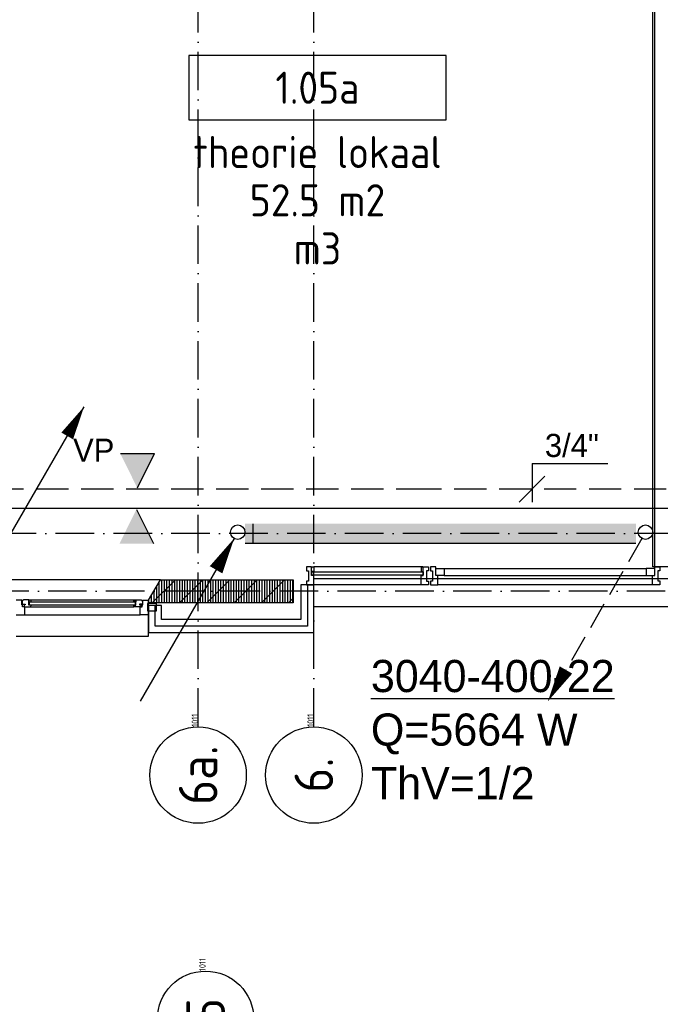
# Model space of a CAD drawing. Extents: x -41378 to 114803, y -24080 to 82188.
# Tile 111 of 137: x 72003 to 76986, y 41415 to 49073. Entities that reach past the tile are written whole.
import ezdxf
from ezdxf.enums import TextEntityAlignment as Align

# ---------------------------------------------------------------- set-up
doc = ezdxf.new("R2010")
doc.units = 0
doc.header["$LTSCALE"] = 50
for name, pattern in [('2322107', [2000, 1000, 1000]), ('2322108', [7, 5, -2]), ('DASHDOT', [9, 6, -1.5, 0, -1.5])]:
    doc.linetypes.add(name, pattern=pattern)
doc.layers.get('0').update_dxf_attribs({"linetype": 'CONTINUOUS'})
for name, color, linetype in [('AL$7----_STRAMIEN', 1, 'DASHDOT'), ('AL21----_BUITENWAND', 4, 'CONTINUOUS'), ('AL22----_BINNENWAND', 7, 'CONTINUOUS'), ('AL28----_KONSTRUKTIE', 3, 'CONTINUOUS'), ('AL31----_BUITENKOZ', 7, 'CONTINUOUS'), ('ALN-----_BLOCKNAAM', 2, 'CONTINUOUS'), ('ALXA1---_RASTER50', 12, 'CONTINUOUS'), ('ALXA3---_VOLZWART', 14, 'CONTINUOUS'), ('ALXAB---_PREFABBETON', 1, 'CONTINUOUS'), ('ALXOU---_GLAS', 7, 'CONTINUOUS'), ('GEBOUWLABEL', 4, 'CONTINUOUS'), ('INHOUD', 7, 'CONTINUOUS'), ('OMSCHRIJVING', 7, 'CONTINUOUS'), ('OPPERVLAK', 7, 'CONTINUOUS'), ('VOLGNUMMER', 7, 'CONTINUOUS'), ('WI561---', 1, 'CONTINUOUS'), ('WL561---', 4, 'CONTINUOUS'), ('WL561---_AANVOER', 4, 'CONTINUOUS'), ('WL561---_RETOUR', 4, 'CONTINUOUS'), ('WL570---', 3, 'CONTINUOUS'), ('WM561---', 1, 'CONTINUOUS')]:
    doc.layers.add(name, color=color, linetype=linetype)
doc.layers.get('0').freeze()
doc.styles.add('BURO-018', font='BUROFONT.shx', dxfattribs={"height": 90})
doc.styles.add('BURO-025', font='BUROFONT.shx', dxfattribs={"height": 250})
doc.styles.get("Standard").update_dxf_attribs({"font": 'ISOCP'})

# ---------------------------------------------------------------- blocks, each defined once
blk = doc.blocks.new('1011')
at = {"layer": 'AL$7----_STRAMIEN', "color": 7, "linetype": 'CONTINUOUS'}
blk.add_circle((-750, 0), 750, dxfattribs=at)
at = {"layer": 'ALN-----_BLOCKNAAM', "linetype": 'CONTINUOUS'}
blk.add_text('1011', height=100, dxfattribs=at).set_placement((0, 0))
blk = doc.blocks.new('LDV1107')
at = {"color": 0, "linetype": 'CONTINUOUS'}
blk.add_line((0.25, 0.433), (6.75, 11.691), dxfattribs=at)
blk.add_lwpolyline([(6.75, 11.691, 0, 1, 0), (5.5, 9.526, 1, 1, 0)], format="xyseb", dxfattribs=at)
blk.add_circle((0, 0), 0.5, dxfattribs=at)
blk = doc.blocks.new('CVRINFO2')
at = {"color": 0, "linetype": 'CONTINUOUS', "style": 'BURO-025'}
for tag, p in [('CV_TEXT125', (0, 0)), ('CV_TEXT225', (0, -4.167)), ('CV_TEXT325', (0, -8.333)), ('CV_TEXT425', (0, -12.5))]:
    blk.add_attdef(tag, p, '', height=2.5, dxfattribs=at)
blk = doc.blocks.new('LDV4107')
at = {"color": 0, "linetype": 'CONTINUOUS'}
blk.add_line((-0.25, -0.433), (-6.75, -11.691), dxfattribs=at)
blk.add_lwpolyline([(-0.25, -0.433, 0, 1, 0), (-1.5, -2.598, 1, 1, 0)], format="xyseb", dxfattribs=at)
blk.add_circle((0, 0), 0.5, dxfattribs=at)
blk = doc.blocks.new('*U319', base_point=(75988.6, 45421.8))
at = {"color": 0, "linetype": 'CONTINUOUS'}
for p, q in [((75988.6, 45621.8), (75988.6, 45321.8)), ((75988.6, 45621.8), (76578.6, 45621.8)), ((76088.6, 45521.8), (75888.6, 45321.8))]:
    blk.add_line(p, q, dxfattribs=at)
at = {"color": 0, "linetype": 'CONTINUOUS', "style": 'BURO-018'}
blk.add_text('3/4"', height=180, dxfattribs=at).set_placement((76088.6, 45671.8))
blk = doc.blocks.new('GEBOUWLABEL')
at = {"layer": 'VOLGNUMMER'}
blk.add_lwpolyline([(-4, -1), (4, -1), (4, 1), (-4, 1)], close=True, dxfattribs=at)
at = {"color": 0, "linetype": 'BYBLOCK', "flags": 1}
for tag, p in [('OPPERVLAKTESOORT', (0.5, 8)), ('TERREIN', (0.5, 6.5)), ('GEBOUW', (0.5, 5)), ('GEBRUIKSFUNCTIE', (0.5, 3.5)), ('BOUWLAAG', (0.5, 2))]:
    blk.add_attdef(tag, text='', height=1, dxfattribs=at).set_placement(p, align=Align.MIDDLE_CENTER)
blk = doc.blocks.new('LDV2108')
at = {"color": 0, "linetype": 'CONTINUOUS'}
for p, q in [((-0.25, -0.433), (-1.187, -2.057)), ((-1.562, -2.706), (-2.5, -4.33)), ((-2.875, -4.98), (-3.812, -6.603)), ((-4.187, -7.253), (-5.125, -8.877)), ((-5.5, -9.526), (-6.437, -11.15))]:
    blk.add_line(p, q, dxfattribs=at)
blk.add_lwpolyline([(-6.75, -11.691, 0, 1, 0), (-5.5, -9.526, 1, 1, 0)], format="xyseb", dxfattribs=at)
blk.add_circle((0, 0), 0.5, dxfattribs=at)

msp = doc.modelspace()

# ---------------------------------------------------------------- hatches: boundary and pattern name
at = {"layer": 'WL561---'}
msp.add_hatch(color=256, dxfattribs=at).paths.add_polyline_path([(76796.9, 45002.3), (76796.9, 45152.3), (73756.9, 45152.3), (73756.9, 45002.3)])
at = {"layer": 'WL570---'}
h = msp.add_hatch(color=1, dxfattribs=at)
h.paths.add_polyline_path([(72786.3, 45698.1), (72917.1, 45433.2), (72917.1, 45698.1)])
h.paths.add_polyline_path([(72917.1, 45698.1), (72917.1, 45433.2), (72919.7, 45433.2), (73050.5, 45698.1)])
h = msp.add_hatch(color=1, dxfattribs=at)
h.paths.add_polyline_path([(72779.6, 44998.1), (72910.4, 45263), (72910.4, 44998.1)])
h.paths.add_polyline_path([(72910.4, 44998.1), (72910.4, 45263), (72912.9, 45263), (73043.8, 44998.1)])

# ---------------------------------------------------------------- linework, layer by layer
at = {"layer": 'AL$7----_STRAMIEN', "color": 1}
for p, q in [((112191.2, 45077.3), (-30903.4, 45077.3)), ((112582.7, 44627.3), (-30110.1, 44627.3))]:
    msp.add_line(p, q, dxfattribs=at)
for points in [[(73391, 43573), (73391, 56474.5)], [(74291, 43573), (74291, 56400.5)]]:
    msp.add_lwpolyline(points, dxfattribs=at)
at = {"layer": 'AL21----_BUITENWAND', "color": 8}
for p, q in [((74291, 44507.3), (74291, 44727.3)), ((74291, 44727.3), (106691, 44727.3)), ((74191, 44678.3), (74191, 44407.3)), ((74291, 44678.3), (74191, 44678.3)), ((74291, 44307.3), (74291, 44678.3)), ((73106, 44517.3), (73006, 44517.3)), ((73006, 44517.3), (73006, 44307.3)), ((73106, 44407.3), (73106, 44517.3)), ((106691, 44507.3), (74291, 44507.3)), ((74191, 44407.3), (73106, 44407.3)), ((73006, 44307.3), (74291, 44307.3))]:
    msp.add_line(p, q, dxfattribs=at)
at = {"layer": 'AL22----_BINNENWAND', "color": 8}
msp.add_lwpolyline([(76928.5, 44817.3), (76928.5, 54734.6), (77053.5, 54734.6), (77053.5, 44817.3)], close=True, dxfattribs=at)
msp.add_lwpolyline([(76943.5, 44817.3), (76943.5, 54734.6)], dxfattribs=at)
at = {"layer": 'AL28----_KONSTRUKTIE', "color": 8, "linetype": 'CONTINUOUS'}
for p, q in [((73006, 44557.3), (73098.4, 44717.3)), ((73098.4, 44717.3), (74131, 44717.3)), ((74131, 44717.3), (74131, 44537.3)), ((73006, 44537.3), (73006, 44557.3)), ((74131, 44537.3), (73006, 44537.3))]:
    msp.add_line(p, q, dxfattribs=at)
at = {"layer": 'AL31----_BUITENKOZ', "color": 8, "linetype": 'CONTINUOUS'}
for p, q in [((74274, 44817.3), (74235, 44817.3)), ((74235, 44817.3), (74235, 44811.3)), ((74235, 44811.3), (74235, 44797.3)), ((74274, 44750.3), (74274, 44817.3)), ((74274, 44780.3), (74274, 44812.3)), ((74274, 44812.3), (74279, 44812.3)), ((74279, 44812.3), (74279, 44817.3)), ((74279, 44817.3), (74291, 44817.3)), ((74291, 44817.3), (74291, 44780.3)), ((75138, 44817.3), (75126, 44817.3)), ((75126, 44817.3), (75126, 44780.3)), ((75138, 44812.3), (75138, 44817.3)), ((75143, 44812.3), (75138, 44812.3)), ((75143, 44817.3), (75182, 44817.3)), ((75143, 44750.3), (75143, 44817.3)), ((75143, 44780.3), (75143, 44812.3)), ((75182, 44817.3), (75182, 44811.3)), ((75182, 44811.3), (75182, 44797.3)), ((75239, 44817.3), (75200, 44817.3)), ((75200, 44817.3), (75200, 44811.3)), ((75200, 44811.3), (75200, 44797.3)), ((75239, 44750.3), (75239, 44817.3)), ((75239, 44750.3), (75239, 44804.3)), ((75239, 44804.3), (75306, 44804.3)), ((75306, 44804.3), (75306, 44750.3)), ((76943, 44804.3), (76876, 44804.3)), ((76876, 44804.3), (76876, 44750.3)), ((76943, 44817.3), (76982, 44817.3)), ((76943, 44750.3), (76943, 44817.3)), ((76943, 44750.3), (76943, 44804.3)), ((76982, 44817.3), (76982, 44811.3)), ((76982, 44811.3), (76982, 44797.3)), ((74235, 44797.3), (74235, 44797.3)), ((74235, 44797.3), (74235, 44787.3)), ((74235, 44787.3), (74249, 44787.3)), ((74249, 44787.3), (74249, 44707.3)), ((74291, 44780.3), (74274, 44780.3)), ((74291, 44750.3), (74274, 44750.3)), ((74291, 44697.3), (74291, 44750.3)), ((75126, 44780.3), (75143, 44780.3)), ((75126, 44697.3), (75126, 44750.3)), ((75126, 44750.3), (75143, 44750.3)), ((75182, 44787.3), (75168, 44787.3)), ((75168, 44787.3), (75168, 44707.3)), ((75182, 44797.3), (75182, 44797.3)), ((75182, 44797.3), (75182, 44787.3)), ((75200, 44797.3), (75200, 44797.3)), ((75200, 44797.3), (75200, 44787.3)), ((75200, 44787.3), (75214, 44787.3)), ((75214, 44787.3), (75214, 44707.3)), ((75256, 44750.3), (75239, 44750.3)), ((75306, 44750.3), (75239, 44750.3)), ((75256, 44697.3), (75256, 44750.3)), ((76876, 44750.3), (76943, 44750.3)), ((76926, 44697.3), (76926, 44750.3)), ((76926, 44750.3), (76943, 44750.3)), ((76982, 44787.8), (76968, 44787.8)), ((76968, 44787.8), (76968, 44707.8)), ((76982, 44797.3), (76982, 44797.3)), ((76982, 44797.3), (76982, 44787.8)), ((74249, 44707.3), (74235, 44707.3)), ((74235, 44707.3), (74235, 44698.3)), ((74235, 44698.3), (74235, 44698.3)), ((74235, 44698.3), (74235, 44684.3)), ((74235, 44684.3), (74235, 44678.3)), ((74235, 44678.3), (74253.9, 44678.3)), ((74253.9, 44678.3), (74291, 44678.3)), ((74291, 44689.3), (74291, 44697.3)), ((74291, 44685.3), (74291, 44689.3)), ((74291, 44678.3), (74291, 44685.3)), ((75126, 44689.3), (75126, 44697.3)), ((75126, 44685.3), (75126, 44689.3)), ((75126, 44678.3), (75126, 44685.3)), ((75163.1, 44678.3), (75126, 44678.3)), ((75182, 44678.3), (75163.1, 44678.3)), ((75168, 44707.3), (75182, 44707.3)), ((75182, 44707.3), (75182, 44698.3)), ((75182, 44698.3), (75182, 44698.3)), ((75182, 44698.3), (75182, 44684.3)), ((75182, 44684.3), (75182, 44678.3)), ((75214, 44707.3), (75200, 44707.3)), ((75200, 44707.3), (75200, 44698.3)), ((75200, 44698.3), (75200, 44698.3)), ((75200, 44698.3), (75200, 44684.3)), ((75200, 44684.3), (75200, 44678.3)), ((75200, 44678.3), (75218.9, 44678.3)), ((75218.9, 44678.3), (75256, 44678.3)), ((75256, 44689.3), (75256, 44697.3)), ((75256, 44685.3), (75256, 44689.3)), ((75256, 44678.3), (75256, 44685.3)), ((76926, 44689.3), (76926, 44697.3)), ((76926, 44685.3), (76926, 44689.3)), ((76926, 44678.3), (76926, 44685.3)), ((76963.1, 44678.3), (76926, 44678.3)), ((76982, 44678.3), (76963.1, 44678.3)), ((76968, 44707.8), (76982, 44707.8)), ((76982, 44707.8), (76982, 44697.8)), ((76982, 44697.8), (76982, 44697.8)), ((76982, 44697.8), (76982, 44684.3)), ((76982, 44684.3), (76982, 44678.3)), ((72077.2, 44542.3), (72077.2, 44521.3)), ((72904.8, 44542.3), (72077.2, 44542.3)), ((72077.2, 44521.3), (72904.8, 44521.3)), ((72904.8, 44521.3), (72904.8, 44542.3))]:
    msp.add_line(p, q, dxfattribs=at)
at = {"layer": 'AL31----_BUITENKOZ', "color": 8}
for p, q in [((75126, 44817.3), (74291, 44817.3)), ((75306, 44804.3), (76876, 44804.3)), ((75306, 44750.3), (76876, 44750.3)), ((73098.4, 44717.3), (71883.6, 44717.3)), ((73006, 44557.3), (73098.4, 44717.3)), ((75126, 44678.3), (74291, 44678.3)), ((76926, 44678.3), (75256, 44678.3)), ((72020, 44557.3), (71976, 44557.3)), ((72020, 44521.3), (72020, 44557.3)), ((72026, 44521.3), (72020, 44521.3)), ((72030.2, 44556.1), (72023.2, 44556.1)), ((72023.2, 44556.1), (72023.2, 44526.3)), ((72023.2, 44526.3), (72045.7, 44526.3)), ((72026, 44506.3), (72026, 44521.3)), ((72043, 44506.3), (72026, 44506.3)), ((72032.7, 44560.3), (72030.2, 44556.1)), ((72075.2, 44560.3), (72032.7, 44560.3)), ((72045.7, 44521.3), (72037.7, 44521.3)), ((72037.7, 44521.3), (72037.7, 44506.3)), ((72037.7, 44506.3), (72043, 44506.3)), ((72043, 44443.3), (72043, 44506.3)), ((72043, 44506.3), (72090.1, 44506.3)), ((72045.7, 44526.3), (72045.7, 44521.3)), ((72075.2, 44519.3), (72075.2, 44560.3)), ((72075.2, 44560.3), (72906.8, 44560.3)), ((72075.2, 44558), (72075.2, 44544.5)), ((72092.2, 44558), (72075.2, 44558)), ((72075.2, 44544.5), (72092.2, 44544.5)), ((72092.2, 44519.3), (72075.2, 44519.3)), ((72090.1, 44506.3), (72092.2, 44519.3)), ((72090.1, 44506.3), (72891.9, 44506.3)), ((72092.2, 44544.5), (72092.2, 44558)), ((72889.8, 44544.5), (72889.8, 44558)), ((72889.8, 44558), (72906.8, 44558)), ((72906.8, 44544.5), (72889.8, 44544.5)), ((72891.9, 44506.3), (72889.8, 44519.3)), ((72889.8, 44519.3), (72906.8, 44519.3)), ((72939, 44506.3), (72891.9, 44506.3)), ((72906.8, 44519.3), (72906.8, 44560.3)), ((72906.8, 44560.3), (72949.3, 44560.3)), ((72906.8, 44558), (72906.8, 44544.5)), ((72958.8, 44526.3), (72936.3, 44526.3)), ((72936.3, 44526.3), (72936.3, 44521.3)), ((72936.3, 44521.3), (72944.3, 44521.3)), ((72939, 44443.3), (72939, 44506.3)), ((72939, 44506.3), (72956, 44506.3)), ((72944.3, 44506.3), (72939, 44506.3)), ((72944.3, 44521.3), (72944.3, 44506.3)), ((72949.3, 44560.3), (72951.7, 44556.1)), ((72951.7, 44556.1), (72958.8, 44556.1)), ((72956, 44506.3), (72956, 44521.3)), ((72956, 44521.3), (72962, 44521.3)), ((72958.8, 44556.1), (72958.8, 44526.3)), ((72962, 44521.3), (72962, 44557.3)), ((72962, 44557.3), (73006, 44557.3)), ((72996, 44532.3), (72996, 44476.3)), ((73067, 44532.3), (72996, 44532.3)), ((73006, 44532.3), (72996, 44532.3)), ((72996, 44532.3), (72996, 44476.3)), ((73006, 44277.3), (73006, 44557.3)), ((73006, 44557.3), (73006, 44532.3)), ((73067, 44476.3), (73067, 44532.3)), ((71976, 44443.3), (72043, 44443.3)), ((72043, 44443.3), (72939, 44443.3)), ((73006, 44443.3), (72939, 44443.3)), ((72996, 44476.3), (73067, 44476.3)), ((72996, 44476.3), (73006, 44476.3)), ((73006, 44476.3), (73006, 44443.3)), ((71976, 44277.3), (73006, 44277.3))]:
    msp.add_line(p, q, dxfattribs=at)
at = {"layer": 'ALXA1---_RASTER50', "color": 8}
for p, q in [((73068.8, 44537.3), (73068.8, 44666.2)), ((73088.8, 44537.3), (73088.8, 44700.8)), ((73108.8, 44537.3), (73108.8, 44717.3)), ((73128.8, 44537.3), (73128.8, 44717.3)), ((73148.8, 44537.3), (73148.8, 44717.3)), ((73168.8, 44537.3), (73168.8, 44717.3)), ((73188.8, 44537.3), (73188.8, 44717.3)), ((73208.8, 44537.3), (73208.8, 44717.3)), ((73228.8, 44537.3), (73228.8, 44717.3)), ((73248.8, 44537.3), (73248.8, 44717.3)), ((73268.8, 44537.3), (73268.8, 44717.3)), ((73288.8, 44537.3), (73288.8, 44717.3)), ((73308.8, 44537.3), (73308.8, 44717.3)), ((73328.8, 44537.3), (73328.8, 44717.3)), ((73348.8, 44537.3), (73348.8, 44717.3)), ((73368.8, 44537.3), (73368.8, 44717.3)), ((73388.8, 44537.3), (73388.8, 44717.3)), ((73408.8, 44537.3), (73408.8, 44717.3)), ((73428.8, 44537.3), (73428.8, 44717.3)), ((73448.8, 44537.3), (73448.8, 44717.3)), ((73468.8, 44537.3), (73468.8, 44717.3)), ((73488.8, 44537.3), (73488.8, 44717.3)), ((73508.8, 44537.3), (73508.8, 44717.3)), ((73528.8, 44537.3), (73528.8, 44717.3)), ((73548.8, 44537.3), (73548.8, 44717.3)), ((73568.8, 44537.3), (73568.8, 44717.3)), ((73588.8, 44537.3), (73588.8, 44717.3)), ((73608.8, 44537.3), (73608.8, 44717.3)), ((73628.8, 44537.3), (73628.8, 44717.3)), ((73648.8, 44537.3), (73648.8, 44717.3)), ((73668.8, 44537.3), (73668.8, 44717.3)), ((73688.8, 44537.3), (73688.8, 44717.3)), ((73708.8, 44537.3), (73708.8, 44717.3)), ((73728.8, 44537.3), (73728.8, 44717.3)), ((73748.8, 44537.3), (73748.8, 44717.3)), ((73768.8, 44537.3), (73768.8, 44717.3)), ((73788.8, 44537.3), (73788.8, 44717.3)), ((73808.8, 44537.3), (73808.8, 44717.3)), ((73828.8, 44537.3), (73828.8, 44717.3)), ((73848.8, 44537.3), (73848.8, 44717.3)), ((73868.8, 44537.3), (73868.8, 44717.3)), ((73888.8, 44537.3), (73888.8, 44717.3)), ((73908.8, 44537.3), (73908.8, 44717.3)), ((73928.8, 44537.3), (73928.8, 44717.3)), ((73948.8, 44537.3), (73948.8, 44717.3)), ((73968.8, 44537.3), (73968.8, 44717.3)), ((73988.8, 44537.3), (73988.8, 44717.3)), ((74008.8, 44537.3), (74008.8, 44717.3)), ((74028.8, 44537.3), (74028.8, 44717.3)), ((74048.8, 44537.3), (74048.8, 44717.3)), ((74068.8, 44537.3), (74068.8, 44717.3)), ((74088.8, 44537.3), (74088.8, 44717.3)), ((74108.8, 44537.3), (74108.8, 44717.3)), ((74128.8, 44537.3), (74128.8, 44717.3)), ((73028.8, 44537.3), (73028.8, 44596.9)), ((73048.8, 44537.3), (73048.8, 44631.6)), ((73008.8, 44537.3), (73008.8, 44562.3))]:
    msp.add_line(p, q, dxfattribs=at)
at = {"layer": 'ALXA3---_VOLZWART', "color": 8}
for p, q in [((74241, 44678.3), (74241, 44357.3)), ((73056, 44357.3), (73056, 44517.3)), ((74241, 44357.3), (73056, 44357.3))]:
    msp.add_line(p, q, dxfattribs=at)
at = {"layer": 'ALXAB---_PREFABBETON', "color": 8}
for p, q in [((73034.6, 44537.3), (73214.6, 44717.3)), ((73246.7, 44537.3), (73426.7, 44717.3)), ((73458.9, 44537.3), (73638.9, 44717.3)), ((73671, 44537.3), (73851, 44717.3)), ((73883.1, 44537.3), (74063.1, 44717.3)), ((74095.3, 44537.3), (74131, 44573.1))]:
    msp.add_line(p, q, dxfattribs=at)
at = {"layer": 'ALXOU---_GLAS', "color": 8}
for p, q in [((74276, 44752.3), (74276, 44778.3)), ((74276, 44778.3), (75141, 44778.3)), ((75141, 44752.3), (74276, 44752.3)), ((75141, 44778.3), (75141, 44752.3))]:
    msp.add_line(p, q, dxfattribs=at)
at = {"layer": 'WL561---'}
for p, q in [((73816.5, 45152.3), (73816.5, 45002.3)), ((73756.9, 45002.3), (76796.9, 45002.3))]:
    msp.add_line(p, q, dxfattribs=at)
at = {"layer": 'WL561---_AANVOER', "linetype": '2322107'}
for p, q in [((73077.9, 45271.4), (67393.3, 45271.4)), ((81820.5, 45271.4), (73077.9, 45271.4))]:
    msp.add_line(p, q, dxfattribs=at)
at = {"layer": 'WL561---_RETOUR', "linetype": '2322108'}
for p, q in [((75182.3, 45421.8), (70347.5, 45421.8)), ((79133.2, 45421.8), (75182.3, 45421.8))]:
    msp.add_line(p, q, dxfattribs=at)
at = {"layer": 'WL570---', "color": 1}
for p, q in [((72786.3, 45698.1), (73050.5, 45698.1)), ((72919.7, 45433.2), (73050.5, 45698.1)), ((72912.9, 45263), (73043.8, 44998.1))]:
    msp.add_line(p, q, dxfattribs=at)

# ---------------------------------------------------------------- block references
at = {"layer": 'AL$7----_STRAMIEN'}
ref = msp.add_blockref('1011', (73391, 43573), dxfattribs=dict(at, xscale=0.5, yscale=0.5, zscale=0.5, rotation=90))
ref.add_attrib('STR-NAAM', '6a.', dxfattribs={"color": 3, "linetype": 'CONTINUOUS', "height": 300, "rotation": 90}).set_placement((73391, 43198), align=Align.MIDDLE)
ref = msp.add_blockref('1011', (74291, 43573), dxfattribs=dict(at, xscale=0.5, yscale=0.5, zscale=0.5, rotation=90))
ref.add_attrib('STR-NAAM', '6.', dxfattribs={"color": 3, "linetype": 'CONTINUOUS', "height": 300, "rotation": 90}).set_placement((74291, 43198), align=Align.MIDDLE)
ref = msp.add_blockref('1011', (73449.3, 41673.3), dxfattribs=dict(at, xscale=0.5, yscale=0.5, zscale=0.5, rotation=90))
ref.add_attrib('STR-NAAM', '15', dxfattribs={"color": 3, "linetype": 'CONTINUOUS', "height": 300, "rotation": 90}).set_placement((73449.3, 41298.3), align=Align.MIDDLE)
at = {"layer": 'GEBOUWLABEL', "color": 8}
ref = msp.add_blockref('GEBOUWLABEL', (74319.4, 48543.9), dxfattribs=dict(at, xscale=250, yscale=250, zscale=250))
ref.add_attrib('VOLGNUMMER', '1.05a', dxfattribs={"layer": 'VOLGNUMMER', "color": 0, "linetype": 'BYBLOCK', "height": 250}).set_placement((74319.4, 48543.9), align=Align.MIDDLE_CENTER)
ref.add_attrib('OMSCHRIJVING', 'theorie lokaal', dxfattribs={"layer": 'OMSCHRIJVING', "color": 0, "linetype": 'BYBLOCK', "height": 250}).set_placement((74319.4, 48043.9), align=Align.MIDDLE_CENTER)
ref.add_attrib('OPPERVLAK', '52.5 m2', dxfattribs={"layer": 'OPPERVLAK', "color": 0, "linetype": 'BYBLOCK', "height": 250}).set_placement((74319.4, 47668.9), align=Align.MIDDLE_CENTER)
ref.add_attrib('INHOUD', 'm3', dxfattribs={"layer": 'INHOUD', "color": 0, "linetype": 'BYBLOCK', "height": 250}).set_placement((74319.4, 47293.9), align=Align.MIDDLE_CENTER)
at = {"layer": 'WI561---'}
ref = msp.add_blockref('CVRINFO2', (74735.3, 43843.4), dxfattribs=dict(at, xscale=100, yscale=100, zscale=100))
ref.add_attrib('CV_TEXT125', '%%u3040-400-22', (74735.3, 43843.4), dxfattribs={"layer": '0', "color": 2, "linetype": 'CONTINUOUS', "height": 250, "style": 'BURO-025'})
ref.add_attrib('CV_TEXT225', 'Q=5664 W', (74735.3, 43426.7), dxfattribs={"layer": '0', "color": 2, "linetype": 'CONTINUOUS', "height": 250, "style": 'BURO-025'})
ref.add_attrib('CV_TEXT325', 'ThV=1/2', (74735.3, 43010), dxfattribs={"layer": '0', "color": 2, "linetype": 'CONTINUOUS', "height": 250, "style": 'BURO-025'})
at = {"layer": 'WL561---_AANVOER', "color": 2, "xscale": 105, "yscale": 105, "zscale": 105}
msp.add_blockref('LDV1107', (71795.2, 44835.6), dxfattribs=at)
at = {"layer": 'WL561---_RETOUR', "color": 2, "xscale": 112.5, "yscale": 112.5, "zscale": 112.5}
for name, p in [('LDV4107', (73699.3, 45087)), ('LDV2108', (76871.3, 45087))]:
    msp.add_blockref(name, p, dxfattribs=at)
at = {"layer": 'WM561---'}
msp.add_blockref('*U319', (75988.6, 45421.8), dxfattribs=at)

# ---------------------------------------------------------------- texts
at = {"layer": 'WL570---', "color": 1, "style": 'BURO-018'}
msp.add_text('VP', height=180, dxfattribs=at).set_placement((72418.4, 45634.6))

doc.saveas('drawing.dxf')
